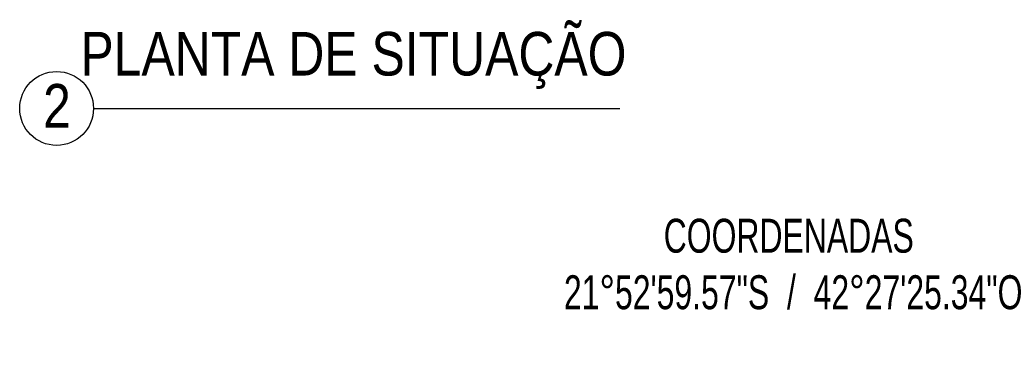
# Model space of a CAD drawing. Header units: metres. Extents: x 1291 to 1934, y 203 to 622.
# Tile 28 of 39: x 1797 to 1816, y 534 to 541. Entities that reach past the tile are written whole.
import ezdxf

# ---------------------------------------------------------------- set-up
doc = ezdxf.new("R2010")
doc.units = ezdxf.units.M
doc.layers.add('COBOGO', color=250, linetype='Continuous')
doc.layers.add('Texto', color=7, linetype='Continuous', lineweight=9)
doc.styles.add('ARIAL', font='swissc.ttf')

msp = doc.modelspace()

# ---------------------------------------------------------------- linework, layer by layer
at = {"layer": 'COBOGO', "color": 0}
msp.add_line((1798.16529, 539.22619), (1808.74728, 539.22619), dxfattribs=at)
msp.add_circle((1797.42348, 539.22619), 0.74181, dxfattribs=at)

# ---------------------------------------------------------------- texts
at = {"layer": 'Texto', "color": 0, "attachment_point": 1, "style": 'ARIAL'}
for s, insert, char_height, width in [('\\pxqc;PLANTA DE SITUAÇÃO', (1795.28543, 540.76284), 0.8754762, 16.2111371), ('\\pxqc;2', (1797.01646, 539.71609), 0.875476, 0.8283849), ('\\pxqc;COORDENADAS^J 21°52\'59.57"S  /  42°27\'25.34"O', (1806.80125, 537.00936), 0.6811394, 12.6126146)]:
    msp.add_mtext(s, dxfattribs=dict(at, insert=insert, char_height=char_height, width=width))

doc.saveas('drawing.dxf')
